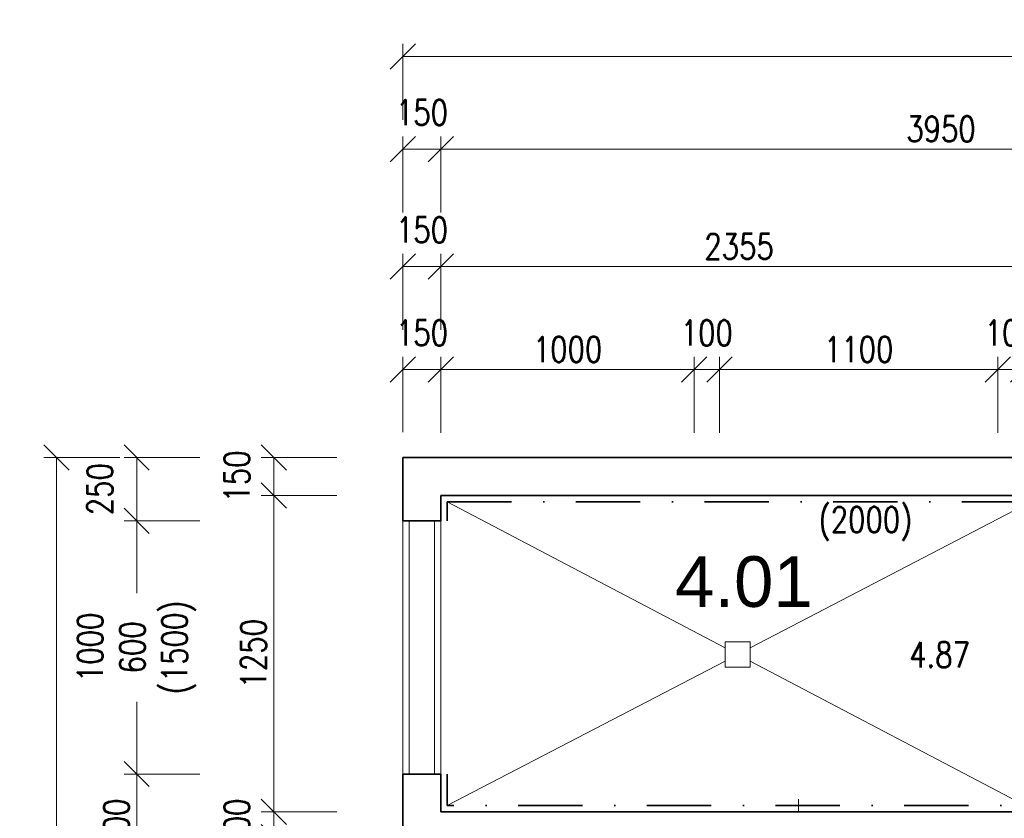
# Model space of a CAD drawing. Header units: millimetres. Extents: x -485339 to 350584, y -1189934 to 0.
# Tile 172 of 178: x -76119 to -72230, y -714723 to -711569. Entities that reach past the tile are written whole.
import ezdxf
from ezdxf.enums import TextEntityAlignment as Align

# ---------------------------------------------------------------- set-up
doc = ezdxf.new("R2010")
doc.units = ezdxf.units.MM
doc.header["$LTSCALE"] = 10
doc.linetypes.add('DASHDOT', pattern=[25.4, 12.7, -6.35, 0, -6.35])
doc.layers.get('Defpoints').update_dxf_attribs({"color": 201})
doc.layers.add('BOUR_ker.obklad', color=7, linetype='DASHDOT', lineweight=35, true_color=0x4ccd32)
doc.layers.add('BOURÁNÍ_POPIS', color=7, linetype='Continuous', lineweight=18, true_color=0x4ccd32)
for name, color, linetype, lineweight in [('St__otvory_dveře', 40, 'Continuous', 18), ('St_kóty', 132, 'Continuous', 18), ('St_otvory_okna', 40, 'Continuous', 18), ('St_plocha_místnosti', 250, 'Continuous', 18), ('St_čáry_obrys', 5, 'Continuous', 35), ('St_čáry_plné', 250, 'Continuous', 18)]:
    doc.layers.add(name, color=color, linetype=linetype, lineweight=lineweight)
doc.layers.add('St_plocha_místn', color=140, linetype='Continuous', lineweight=18, plot=False)
doc.styles.add('Andy', font='arial.ttf')
doc.styles.get("Standard").update_dxf_attribs({"font": 'simplex.shx', "width": 0.8})
doc.dimstyles.new('stavebníM50 vnitřní', dxfattribs={"dimtxt": 100, "dimasz": 100, "dimexe": 50, "dimexo": 100, "dimgap": 30, "dimtad": 1, "dimdec": 0, "dimtxsty": 'Standard', "dimblk": 'OBLIQUE', "dimcen": 2.5, "dimclrd": 256, "dimclre": 256, "dimclrt": 256, "dimadec": 0, "dimazin": 0, "dimtfac": 1, "dimtdec": 0, "dimtmove": 2, "dimatfit": 2, "dimldrblk": 'OBLIQUE', "dimfxl": 250, "dimfxlon": 1, "dimlwd": -1, "dimlwe": -1, "dimarcsym": 0})

# ---------------------------------------------------------------- blocks, each defined once
blk = doc.blocks.new('_OBLIQUE')
at = {"color": 0, "linetype": 'ByBlock'}
blk.add_line((-0.5, -0.5), (0.5, 0.5), dxfattribs=at)
blk = doc.blocks.new('*D5292')
at = {"layer": 'Defpoints', "color": 0}
for p in [(-74454.9, -712080.4), (-74604.9, -712586.1), (-74454.9, -712736.1)]:
    blk.add_point(p, dxfattribs=at)
at = {"layer": 'St_kóty'}
for p, q in [((-74604.9, -712330.4), (-74604.9, -712030.4)), ((-74454.9, -712330.4), (-74454.9, -712030.4)), ((-74604.9, -712080.4), (-74454.9, -712080.4))]:
    blk.add_line(p, q, dxfattribs=at)
at = {"layer": 'St_kóty', "linetype": 'ByBlock', "xscale": 100, "yscale": 100, "zscale": 100, "rotation": 180}
blk.add_blockref('_OBLIQUE', (-74604.9, -712080.4), dxfattribs=at)
at = {"layer": 'St_kóty', "linetype": 'ByBlock', "xscale": 100, "yscale": 100, "zscale": 100}
blk.add_blockref('_OBLIQUE', (-74454.9, -712080.4), dxfattribs=at)
at = {"layer": 'St_kóty', "insert": (-74529.9, -711935.4), "char_height": 100, "attachment_point": 5}
blk.add_mtext('150', dxfattribs=at)
blk = doc.blocks.new('*D5293')
at = {"layer": 'Defpoints', "color": 0}
for p in [(-70504.9, -712080.4), (-74454.9, -712736.1), (-70504.9, -712736.1)]:
    blk.add_point(p, dxfattribs=at)
at = {"layer": 'St_kóty'}
for p, q in [((-74454.9, -712330.4), (-74454.9, -712030.4)), ((-70504.9, -712330.4), (-70504.9, -712030.4)), ((-74454.9, -712080.4), (-70504.9, -712080.4))]:
    blk.add_line(p, q, dxfattribs=at)
at = {"layer": 'St_kóty', "linetype": 'ByBlock', "xscale": 100, "yscale": 100, "zscale": 100, "rotation": 180}
blk.add_blockref('_OBLIQUE', (-74454.9, -712080.4), dxfattribs=at)
at = {"layer": 'St_kóty', "linetype": 'ByBlock', "xscale": 100, "yscale": 100, "zscale": 100}
blk.add_blockref('_OBLIQUE', (-70504.9, -712080.4), dxfattribs=at)
at = {"layer": 'St_kóty', "insert": (-72479.9, -712000.4), "char_height": 100, "attachment_point": 5}
blk.add_mtext('3950', dxfattribs=at)
blk = doc.blocks.new('*D5301')
at = {"layer": 'Defpoints', "color": 0}
for p in [(-74454.9, -712950.7), (-74604.9, -713297.8), (-74454.9, -713447.8)]:
    blk.add_point(p, dxfattribs=at)
at = {"layer": 'St_kóty'}
for p, q in [((-74604.9, -713197.8), (-74604.9, -712900.7)), ((-74454.9, -713200.7), (-74454.9, -712900.7)), ((-74604.9, -712950.7), (-74454.9, -712950.7))]:
    blk.add_line(p, q, dxfattribs=at)
at = {"layer": 'St_kóty', "linetype": 'ByBlock', "xscale": 100, "yscale": 100, "zscale": 100, "rotation": 180}
blk.add_blockref('_OBLIQUE', (-74604.9, -712950.7), dxfattribs=at)
at = {"layer": 'St_kóty', "linetype": 'ByBlock', "xscale": 100, "yscale": 100, "zscale": 100}
blk.add_blockref('_OBLIQUE', (-74454.9, -712950.7), dxfattribs=at)
at = {"layer": 'St_kóty', "insert": (-74529.9, -712805.7), "char_height": 100, "attachment_point": 5}
blk.add_mtext('150', dxfattribs=at)
blk = doc.blocks.new('*D5302')
at = {"layer": 'Defpoints', "color": 0}
for p in [(-73454.9, -712950.7), (-74454.9, -713447.8), (-73454.9, -714797.8)]:
    blk.add_point(p, dxfattribs=at)
at = {"layer": 'St_kóty'}
for p, q in [((-74454.9, -713200.7), (-74454.9, -712900.7)), ((-73454.9, -713200.7), (-73454.9, -712900.7)), ((-74454.9, -712950.7), (-73454.9, -712950.7))]:
    blk.add_line(p, q, dxfattribs=at)
at = {"layer": 'St_kóty', "linetype": 'ByBlock', "xscale": 100, "yscale": 100, "zscale": 100, "rotation": 180}
blk.add_blockref('_OBLIQUE', (-74454.9, -712950.7), dxfattribs=at)
at = {"layer": 'St_kóty', "linetype": 'ByBlock', "xscale": 100, "yscale": 100, "zscale": 100}
blk.add_blockref('_OBLIQUE', (-73454.9, -712950.7), dxfattribs=at)
at = {"layer": 'St_kóty', "insert": (-73954.9, -712870.7), "char_height": 100, "attachment_point": 5}
blk.add_mtext('1000', dxfattribs=at)
blk = doc.blocks.new('*D5303')
at = {"layer": 'Defpoints', "color": 0}
for p in [(-73354.9, -712950.7), (-73454.9, -714797.8), (-73354.9, -714797.8)]:
    blk.add_point(p, dxfattribs=at)
at = {"layer": 'St_kóty'}
for p, q in [((-73454.9, -713200.7), (-73454.9, -712900.7)), ((-73354.9, -713200.7), (-73354.9, -712900.7)), ((-73454.9, -712950.7), (-73354.9, -712950.7))]:
    blk.add_line(p, q, dxfattribs=at)
at = {"layer": 'St_kóty', "linetype": 'ByBlock', "xscale": 100, "yscale": 100, "zscale": 100, "rotation": 180}
blk.add_blockref('_OBLIQUE', (-73454.9, -712950.7), dxfattribs=at)
at = {"layer": 'St_kóty', "linetype": 'ByBlock', "xscale": 100, "yscale": 100, "zscale": 100}
blk.add_blockref('_OBLIQUE', (-73354.9, -712950.7), dxfattribs=at)
at = {"layer": 'St_kóty', "insert": (-73404.9, -712805.7), "char_height": 100, "attachment_point": 5}
blk.add_mtext('100', dxfattribs=at)
blk = doc.blocks.new('*D5304')
at = {"layer": 'Defpoints', "color": 0}
for p in [(-72254.9, -712950.7), (-73354.9, -714797.8), (-72254.9, -714797.8)]:
    blk.add_point(p, dxfattribs=at)
at = {"layer": 'St_kóty'}
for p, q in [((-73354.9, -713200.7), (-73354.9, -712900.7)), ((-72254.9, -713200.7), (-72254.9, -712900.7)), ((-73354.9, -712950.7), (-72254.9, -712950.7))]:
    blk.add_line(p, q, dxfattribs=at)
at = {"layer": 'St_kóty', "linetype": 'ByBlock', "xscale": 100, "yscale": 100, "zscale": 100, "rotation": 180}
blk.add_blockref('_OBLIQUE', (-73354.9, -712950.7), dxfattribs=at)
at = {"layer": 'St_kóty', "linetype": 'ByBlock', "xscale": 100, "yscale": 100, "zscale": 100}
blk.add_blockref('_OBLIQUE', (-72254.9, -712950.7), dxfattribs=at)
at = {"layer": 'St_kóty', "insert": (-72804.9, -712870.7), "char_height": 100, "attachment_point": 5}
blk.add_mtext('1100', dxfattribs=at)
blk = doc.blocks.new('*D5305')
at = {"layer": 'Defpoints', "color": 0}
for p in [(-72154.9, -712950.7), (-72254.9, -714797.8), (-72154.9, -714797.8)]:
    blk.add_point(p, dxfattribs=at)
at = {"layer": 'St_kóty'}
for p, q in [((-72254.9, -713200.7), (-72254.9, -712900.7)), ((-72154.9, -713200.7), (-72154.9, -712900.7)), ((-72254.9, -712950.7), (-72154.9, -712950.7))]:
    blk.add_line(p, q, dxfattribs=at)
at = {"layer": 'St_kóty', "linetype": 'ByBlock', "xscale": 100, "yscale": 100, "zscale": 100, "rotation": 180}
blk.add_blockref('_OBLIQUE', (-72254.9, -712950.7), dxfattribs=at)
at = {"layer": 'St_kóty', "linetype": 'ByBlock', "xscale": 100, "yscale": 100, "zscale": 100}
blk.add_blockref('_OBLIQUE', (-72154.9, -712950.7), dxfattribs=at)
at = {"layer": 'St_kóty', "insert": (-72204.9, -712805.7), "char_height": 100, "attachment_point": 5}
blk.add_mtext('100', dxfattribs=at)
blk = doc.blocks.new('*D5308')
at = {"layer": 'Defpoints', "color": 0}
for p in [(-59724.9, -711714.4), (-74604.9, -712982.9), (-59724.9, -712982.9)]:
    blk.add_point(p, dxfattribs=at)
at = {"layer": 'St_kóty'}
for p, q in [((-74604.9, -711964.4), (-74604.9, -711664.4)), ((-59724.9, -711964.4), (-59724.9, -711664.4)), ((-74604.9, -711714.4), (-59724.9, -711714.4))]:
    blk.add_line(p, q, dxfattribs=at)
at = {"layer": 'St_kóty', "linetype": 'ByBlock', "xscale": 100, "yscale": 100, "zscale": 100, "rotation": 180}
blk.add_blockref('_OBLIQUE', (-74604.9, -711714.4), dxfattribs=at)
at = {"layer": 'St_kóty', "linetype": 'ByBlock', "xscale": 100, "yscale": 100, "zscale": 100}
blk.add_blockref('_OBLIQUE', (-59724.9, -711714.4), dxfattribs=at)
at = {"layer": 'St_kóty', "insert": (-67164.9, -711634.4), "char_height": 100, "attachment_point": 5}
blk.add_mtext('14880', dxfattribs=at)
blk = doc.blocks.new('*D5309')
at = {"layer": 'Defpoints', "color": 0}
for p in [(-74454.9, -712544.1), (-74604.9, -713297.8), (-74454.9, -713447.8)]:
    blk.add_point(p, dxfattribs=at)
at = {"layer": 'St_kóty'}
for p, q in [((-74604.9, -712794.1), (-74604.9, -712494.1)), ((-74454.9, -712794.1), (-74454.9, -712494.1)), ((-74604.9, -712544.1), (-74454.9, -712544.1))]:
    blk.add_line(p, q, dxfattribs=at)
at = {"layer": 'St_kóty', "linetype": 'ByBlock', "xscale": 100, "yscale": 100, "zscale": 100, "rotation": 180}
blk.add_blockref('_OBLIQUE', (-74604.9, -712544.1), dxfattribs=at)
at = {"layer": 'St_kóty', "linetype": 'ByBlock', "xscale": 100, "yscale": 100, "zscale": 100}
blk.add_blockref('_OBLIQUE', (-74454.9, -712544.1), dxfattribs=at)
at = {"layer": 'St_kóty', "insert": (-74529.9, -712399.1), "char_height": 100, "attachment_point": 5}
blk.add_mtext('150', dxfattribs=at)
blk = doc.blocks.new('*D5310')
at = {"layer": 'Defpoints', "color": 0}
for p in [(-72099.9, -712544.1), (-74454.9, -713447.8), (-72099.9, -713447.8)]:
    blk.add_point(p, dxfattribs=at)
at = {"layer": 'St_kóty'}
for p, q in [((-74454.9, -712794.1), (-74454.9, -712494.1)), ((-72099.9, -712794.1), (-72099.9, -712494.1)), ((-74454.9, -712544.1), (-72099.9, -712544.1))]:
    blk.add_line(p, q, dxfattribs=at)
at = {"layer": 'St_kóty', "linetype": 'ByBlock', "xscale": 100, "yscale": 100, "zscale": 100, "rotation": 180}
blk.add_blockref('_OBLIQUE', (-74454.9, -712544.1), dxfattribs=at)
at = {"layer": 'St_kóty', "linetype": 'ByBlock', "xscale": 100, "yscale": 100, "zscale": 100}
blk.add_blockref('_OBLIQUE', (-72099.9, -712544.1), dxfattribs=at)
at = {"layer": 'St_kóty', "insert": (-73277.4, -712464.1), "char_height": 100, "attachment_point": 5}
blk.add_mtext('2355', dxfattribs=at)
blk = doc.blocks.new('*D5314')
at = {"layer": 'Defpoints', "color": 0}
for p in [(-74604.9, -713297.8), (-75656.6, -713547.8), (-74604.9, -713547.8)]:
    blk.add_point(p, dxfattribs=at)
at = {"layer": 'St_kóty'}
for p, q in [((-75406.6, -713297.8), (-75706.6, -713297.8)), ((-75656.6, -713297.8), (-75656.6, -713547.8)), ((-75406.6, -713547.8), (-75706.6, -713547.8))]:
    blk.add_line(p, q, dxfattribs=at)
at = {"layer": 'St_kóty', "linetype": 'ByBlock', "xscale": 100, "yscale": 100, "zscale": 100}
for p, rotation in [((-75656.6, -713297.8), 90), ((-75656.6, -713547.8), 270)]:
    blk.add_blockref('_OBLIQUE', p, dxfattribs=dict(at, rotation=rotation))
at = {"layer": 'St_kóty', "insert": (-75801.6, -713422.8), "char_height": 100, "attachment_point": 5, "rotation": 90}
blk.add_mtext('250', dxfattribs=at)
blk = doc.blocks.new('*D5315')
at = {"layer": 'Defpoints', "color": 0}
for p in [(-74604.9, -713547.8), (-75656.6, -714547.8), (-74604.9, -714547.8)]:
    blk.add_point(p, dxfattribs=at)
at = {"layer": 'St_kóty'}
for p, q in [((-75406.6, -713547.8), (-75706.6, -713547.8)), ((-75656.6, -713547.8), (-75656.6, -713833)), ((-75656.6, -714547.8), (-75656.6, -714262.5)), ((-75406.6, -714547.8), (-75706.6, -714547.8))]:
    blk.add_line(p, q, dxfattribs=at)
at = {"layer": 'St_kóty', "linetype": 'ByBlock', "xscale": 100, "yscale": 100, "zscale": 100}
for p, rotation in [((-75656.6, -713547.8), 90), ((-75656.6, -714547.8), 270)]:
    blk.add_blockref('_OBLIQUE', p, dxfattribs=dict(at, rotation=rotation))
at = {"layer": 'St_kóty', "insert": (-75656.6, -714047.8), "char_height": 100, "attachment_point": 5, "rotation": 90}
blk.add_mtext('1000\\P600\\P(1500)', dxfattribs=at)
blk = doc.blocks.new('*D5316')
at = {"layer": 'Defpoints', "color": 0}
for p in [(-74604.9, -714547.8), (-75656.6, -714947.8), (-74604.9, -714947.8)]:
    blk.add_point(p, dxfattribs=at)
at = {"layer": 'St_kóty'}
for p, q in [((-75406.6, -714547.8), (-75706.6, -714547.8)), ((-75656.6, -714547.8), (-75656.6, -714947.8)), ((-75406.6, -714947.8), (-75706.6, -714947.8))]:
    blk.add_line(p, q, dxfattribs=at)
at = {"layer": 'St_kóty', "linetype": 'ByBlock', "xscale": 100, "yscale": 100, "zscale": 100}
for p, rotation in [((-75656.6, -714547.8), 90), ((-75656.6, -714947.8), 270)]:
    blk.add_blockref('_OBLIQUE', p, dxfattribs=dict(at, rotation=rotation))
at = {"layer": 'St_kóty', "insert": (-75736.6, -714747.8), "char_height": 100, "attachment_point": 5, "rotation": 90}
blk.add_mtext('400', dxfattribs=at)
blk = doc.blocks.new('*D5323')
at = {"layer": 'Defpoints', "color": 0}
for p in [(-74604.9, -713297.8), (-75115.5, -713447.8), (-74454.9, -713447.8)]:
    blk.add_point(p, dxfattribs=at)
at = {"layer": 'St_kóty'}
for p, q in [((-74865.5, -713297.8), (-75165.5, -713297.8)), ((-75115.5, -713297.8), (-75115.5, -713447.8)), ((-74865.5, -713447.8), (-75165.5, -713447.8))]:
    blk.add_line(p, q, dxfattribs=at)
at = {"layer": 'St_kóty', "linetype": 'ByBlock', "xscale": 100, "yscale": 100, "zscale": 100}
for p, rotation in [((-75115.5, -713297.8), 90), ((-75115.5, -713447.8), 270)]:
    blk.add_blockref('_OBLIQUE', p, dxfattribs=dict(at, rotation=rotation))
at = {"layer": 'St_kóty', "insert": (-75260.5, -713372.8), "char_height": 100, "attachment_point": 5, "rotation": 90}
blk.add_mtext('150', dxfattribs=at)
blk = doc.blocks.new('*D5324')
at = {"layer": 'Defpoints', "color": 0}
for p in [(-74454.9, -713447.8), (-75115.5, -714697.8), (-74454.9, -714697.8)]:
    blk.add_point(p, dxfattribs=at)
at = {"layer": 'St_kóty'}
for p, q in [((-74865.5, -713447.8), (-75165.5, -713447.8)), ((-75115.5, -713447.8), (-75115.5, -714697.8)), ((-74865.5, -714697.8), (-75165.5, -714697.8))]:
    blk.add_line(p, q, dxfattribs=at)
at = {"layer": 'St_kóty', "linetype": 'ByBlock', "xscale": 100, "yscale": 100, "zscale": 100}
for p, rotation in [((-75115.5, -713447.8), 90), ((-75115.5, -714697.8), 270)]:
    blk.add_blockref('_OBLIQUE', p, dxfattribs=dict(at, rotation=rotation))
at = {"layer": 'St_kóty', "insert": (-75195.5, -714072.8), "char_height": 100, "attachment_point": 5, "rotation": 90}
blk.add_mtext('1250', dxfattribs=at)
blk = doc.blocks.new('*D5325')
at = {"layer": 'Defpoints', "color": 0}
for p in [(-74454.9, -714697.8), (-75115.5, -714797.8), (-74454.9, -714797.8)]:
    blk.add_point(p, dxfattribs=at)
at = {"layer": 'St_kóty'}
for p, q in [((-74865.5, -714697.8), (-75165.5, -714697.8)), ((-75115.5, -714697.8), (-75115.5, -714797.8)), ((-74865.5, -714797.8), (-75165.5, -714797.8))]:
    blk.add_line(p, q, dxfattribs=at)
at = {"layer": 'St_kóty', "linetype": 'ByBlock', "xscale": 100, "yscale": 100, "zscale": 100}
for p, rotation in [((-75115.5, -714697.8), 90), ((-75115.5, -714797.8), 270)]:
    blk.add_blockref('_OBLIQUE', p, dxfattribs=dict(at, rotation=rotation))
at = {"layer": 'St_kóty', "insert": (-75260.5, -714747.8), "char_height": 100, "attachment_point": 5, "rotation": 90}
blk.add_mtext('100', dxfattribs=at)
blk = doc.blocks.new('*D5330')
at = {"layer": 'Defpoints', "color": 0}
for p in [(-74604.9, -713297.8), (-75973, -722277.8), (-74604.9, -722277.8)]:
    blk.add_point(p, dxfattribs=at)
at = {"layer": 'St_kóty'}
for p, q in [((-75723, -713297.8), (-76023, -713297.8)), ((-75973, -713297.8), (-75973, -722277.8)), ((-75723, -722277.8), (-76023, -722277.8))]:
    blk.add_line(p, q, dxfattribs=at)
at = {"layer": 'St_kóty', "linetype": 'ByBlock', "xscale": 100, "yscale": 100, "zscale": 100}
for p, rotation in [((-75973, -713297.8), 90), ((-75973, -722277.8), 270)]:
    blk.add_blockref('_OBLIQUE', p, dxfattribs=dict(at, rotation=rotation))
at = {"layer": 'St_kóty', "insert": (-76053, -717787.8), "char_height": 100, "attachment_point": 5, "rotation": 90}
blk.add_mtext('8980', dxfattribs=at)

msp = doc.modelspace()

# ---------------------------------------------------------------- linework, layer by layer
at = {"layer": 'BOUR_ker.obklad', "ltscale": 2}
for points in [[(-74429.9, -713547.8), (-74429.9, -713472.8), (-72124.9, -713472.8)], [(-71354.9, -714672.8), (-74429.9, -714672.8), (-74429.9, -714547.8)]]:
    msp.add_lwpolyline(points, dxfattribs=at)
at = {"layer": 'St__otvory_dveře', "ltscale": 2}
msp.add_lwpolyline([(-73042.9, -714647.8), (-73042.9, -714697.8)], dxfattribs=at)
msp.add_lwpolyline([(-73042.9, -714697.8), (-73042.9, -714697.8), (-73092.9, -714697.8), (-73092.9, -714697.8)], close=True, dxfattribs=at)
msp.add_lwpolyline([(-73042.9, -714697.8), (-73042.9, -714697.8), (-73092.9, -714697.8), (-73092.9, -714697.8)], close=True, dxfattribs=at)
at = {"layer": 'St_otvory_okna', "ltscale": 2}
for points in [[(-74579.9, -714547.8), (-74579.9, -713547.8)], [(-74479.9, -714547.8), (-74479.9, -713547.8)]]:
    msp.add_lwpolyline(points, dxfattribs=at)
at = {"layer": 'St_plocha_místn'}
msp.add_lwpolyline([(-70504.9, -714697.8), (-70504.9, -713447.8), (-71999.9, -713447.8), (-71999.9, -714097.8), (-72099.9, -714097.8), (-72099.9, -713447.8), (-74454.9, -713447.8), (-74454.9, -714697.8)], close=True, dxfattribs=at)
at = {"layer": 'St_čáry_obrys', "ltscale": 2}
for points in [[(-74604.9, -713297.8), (-74604.9, -713547.8)], [(-59774.9, -713297.8), (-74604.9, -713297.8)], [(-74454.9, -713447.8), (-74454.9, -713547.8)], [(-72099.9, -713447.8), (-74454.9, -713447.8)], [(-74454.9, -713547.8), (-74604.9, -713547.8)], [(-74604.9, -714547.8), (-74604.9, -714947.8)], [(-74454.9, -714547.8), (-74604.9, -714547.8)], [(-74454.9, -714547.8), (-74454.9, -714697.8)], [(-71354.9, -714697.8), (-74454.9, -714697.8)]]:
    msp.add_lwpolyline(points, dxfattribs=at)
at = {"layer": 'St_čáry_plné', "ltscale": 2}
for points in [[(-73333, -714049.4), (-74429.9, -713472.8)], [(-73233, -714049.7), (-72124.9, -713472.8)], [(-74604.9, -714547.8), (-74604.9, -713547.8)], [(-74454.9, -713547.8), (-74454.9, -714547.8)], [(-74429.9, -714672.8), (-73333, -714101.7)], [(-72099.9, -714697.8), (-73233, -714102)]]:
    msp.add_lwpolyline(points, dxfattribs=at)
msp.add_lwpolyline([(-73233, -714125.7), (-73233, -714025.7), (-73333, -714025.7), (-73333, -714125.7)], close=True, dxfattribs=at)

# ---------------------------------------------------------------- texts
at = {"layer": 'BOURÁNÍ_POPIS', "width": 0.8}
msp.add_text('(2000)', height=100, dxfattribs=at).set_placement((-72963.4, -713593.2))
at = {"layer": 'St_plocha_místn', "width": 0.8}
msp.add_text('4.87', height=100, dxfattribs=at).set_placement((-72485.6, -714076.8), align=Align.MIDDLE_CENTER)
at = {"layer": 'St_plocha_místnosti', "ltscale": 2, "style": 'Andy'}
msp.add_text('4.01', height=200, dxfattribs=at).set_placement((-73530.3, -713887.7))

# ---------------------------------------------------------------- dimensions: what is measured, and where the dimension line sits
at = {"layer": 'St_kóty'}
for base, p1, p2, picture, middle in [((-59724.9, -711714.4), (-74604.9, -712982.9), (-59724.9, -712982.9), '*D5308', (-67164.9, -711634.4)), ((-74454.9, -712080.4), (-74604.9, -712586.1), (-74454.9, -712736.1), '*D5292', (-74529.9, -711935.4)), ((-70504.9, -712080.4), (-74454.9, -712736.1), (-70504.9, -712736.1), '*D5293', (-72479.9, -712000.4)), ((-74454.9, -712544.1), (-74604.9, -713297.8), (-74454.9, -713447.8), '*D5309', (-74529.9, -712399.1)), ((-72099.9, -712544.1), (-74454.9, -713447.8), (-72099.9, -713447.8), '*D5310', (-73277.4, -712464.1)), ((-74454.9, -712950.7), (-74604.9, -713297.8), (-74454.9, -713447.8), '*D5301', (-74529.9, -712805.7)), ((-73354.9, -712950.7), (-73454.9, -714797.8), (-73354.9, -714797.8), '*D5303', (-73404.9, -712805.7)), ((-72154.9, -712950.7), (-72254.9, -714797.8), (-72154.9, -714797.8), '*D5305', (-72204.9, -712805.7)), ((-73454.9, -712950.7), (-74454.9, -713447.8), (-73454.9, -714797.8), '*D5302', (-73954.9, -712870.7)), ((-72254.9, -712950.7), (-73354.9, -714797.8), (-72254.9, -714797.8), '*D5304', (-72804.9, -712870.7))]:
    dim = msp.add_linear_dim(base=base, p1=p1, p2=p2, dimstyle='stavebníM50 vnitřní', dxfattribs=at)
    dim.commit()
    dim.dimension.update_dxf_attribs({"geometry": picture, "text_midpoint": middle})
for base, p1, p2, picture, middle in [((-75973, -722277.8), (-74604.9, -713297.8), (-74604.9, -722277.8), '*D5330', (-76053, -717787.8)), ((-75656.6, -713547.8), (-74604.9, -713297.8), (-74604.9, -713547.8), '*D5314', (-75801.6, -713422.8)), ((-75115.5, -713447.8), (-74604.9, -713297.8), (-74454.9, -713447.8), '*D5323', (-75260.5, -713372.8)), ((-75115.5, -714697.8), (-74454.9, -713447.8), (-74454.9, -714697.8), '*D5324', (-75195.5, -714072.8)), ((-75656.6, -714947.8), (-74604.9, -714547.8), (-74604.9, -714947.8), '*D5316', (-75736.6, -714747.8)), ((-75115.5, -714797.8), (-74454.9, -714697.8), (-74454.9, -714797.8), '*D5325', (-75260.5, -714747.8))]:
    dim = msp.add_linear_dim(base=base, p1=p1, p2=p2, angle=90, dimstyle='stavebníM50 vnitřní', dxfattribs=at)
    dim.commit()
    dim.dimension.update_dxf_attribs({"geometry": picture, "text_midpoint": middle})
dim = msp.add_linear_dim(base=(-75656.6, -714547.8), p1=(-74604.9, -713547.8), p2=(-74604.9, -714547.8), angle=90, text='<>\\P600\\P(1500)', dimstyle='stavebníM50 vnitřní', override={"dimtxsty": 'Standard'}, dxfattribs=at)
dim.commit()
dim.dimension.update_dxf_attribs({"geometry": '*D5315', "text_midpoint": (-75656.6, -714047.8), "dimtype": 160})

doc.saveas('drawing.dxf')
